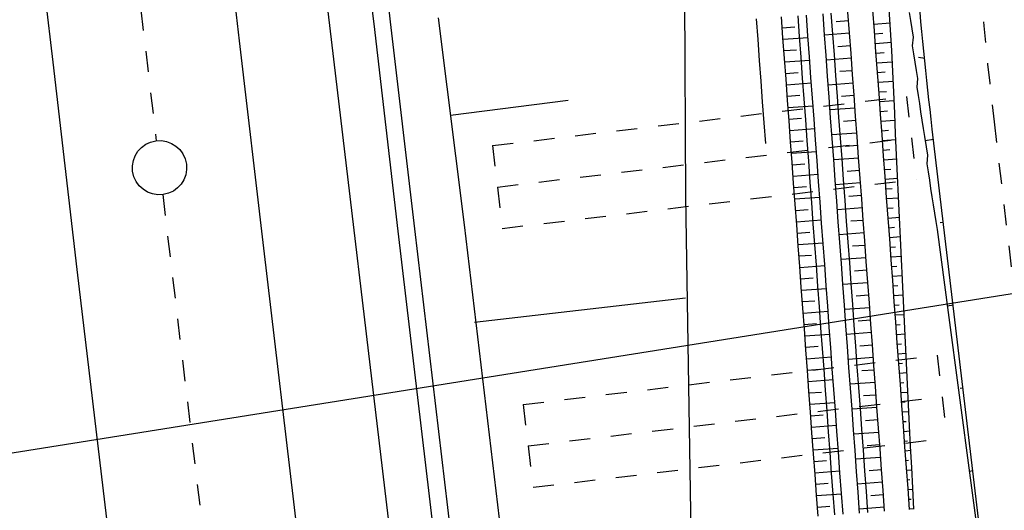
# Model space of a CAD drawing. Extents: x 447827 to 448299, y 438389 to 439851.
# Tile 111 of 116: x 447916 to 447939, y 439792 to 439804. Entities that reach past the tile are written whole.
import ezdxf

# ---------------------------------------------------------------- set-up
doc = ezdxf.new("R2010")
doc.units = 0
doc.header["$LTSCALE"] = 2
doc.header["$MEASUREMENT"] = 0
for name, pattern in [('ACAD_ISO05W100', [0.5, 0.25, -0.25]), ('ACAD_ISO10W100W', [0.5, 0.25, -0.25]), ('AUSGEZOGEN', [0]), ('PUNKTX2', [0.5, 0.25, -0.25])]:
    doc.linetypes.add(name, pattern=pattern)
for name, color, linetype in [('DB-Bahnachse', 7, 'CONTINUOUS'), ('DB-Gleisachse', 7, 'CONTINUOUS'), ('DB-GRABEN', 15, 'AUSGEZOGEN'), ('DB-HZV-Stützscheiben', 15, 'CONTINUOUS'), ('DB-Ingenieurbauwerke', 15, 'CONTINUOUS'), ('DB-Kabelanlagen', 15, 'CONTINUOUS'), ('DB-Regenrückhaltebecken_605', 15, 'CONTINUOUS'), ('DB-Wegboeschungen', 15, 'CONTINUOUS'), ('DB-Wege', 15, 'CONTINUOUS'), ('FBRTOP', 250, 'AUSGEZOGEN'), ('Planeinteilung', 250, 'CONTINUOUS'), ('RAHMEN', 7, 'AUSGEZOGEN')]:
    doc.layers.add(name, color=color, linetype=linetype)

# ---------------------------------------------------------------- blocks, each defined once
blk = doc.blocks.new('1135297')
at = {"layer": 'RAHMEN'}
blk.add_line((25, 292), (25, 5), dxfattribs=at)

msp = doc.modelspace()

# ---------------------------------------------------------------- linework, layer by layer
at = {"layer": 'DB-Bahnachse', "linetype": 'ACAD_ISO10W100W'}
for p, q in [((447916.759, 439818.985), (447918.904, 439800.951)), ((447919.058, 439799.66), (447921.637, 439777.985))]:
    msp.add_line(p, q, dxfattribs=at)
at = {"layer": 'DB-Bahnachse', "linetype": 'Continuous'}
msp.add_ellipse((447918.981, 439800.306), major_axis=(0.46, 0.46), ratio=1, start_param=4.061899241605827, end_param=10.34508454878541, dxfattribs=at)
at = {"layer": 'DB-Gleisachse', "linetype": 'Continuous'}
for p, q in [((447919.567, 439814.266), (447920.895, 439803.346)), ((447915.096, 439813.752), (447916.425, 439802.832)), ((447920.895, 439803.346), (447921.472, 439798.379)), ((447916.425, 439802.832), (447917.001, 439797.865)), ((447921.472, 439798.379), (447923.83, 439778.518)), ((447917.001, 439797.865), (447919.359, 439778.004))]:
    msp.add_line(p, q, dxfattribs=at)
at = {"layer": 'DB-GRABEN', "linetype": 'Continuous'}
for p, q in [((447931.573, 439804.594), (447931.598, 439799.608)), ((447925.664, 439803.898), (447926.29, 439798.938)), ((447925.958, 439801.567), (447928.786, 439801.924)), ((447931.598, 439799.608), (447931.922, 439779.49)), ((447926.29, 439798.938), (447928.648, 439779.077)), ((447926.535, 439796.6), (447931.601, 439797.189))]:
    msp.add_line(p, q, dxfattribs=at)
at = {"layer": 'DB-HZV-Stützscheiben', "linetype": 'PUNKTX2'}
for p, q in [((447926.966, 439800.835), (447936.897, 439802.015)), ((447936.897, 439802.015), (447937.133, 439800.029)), ((447926.966, 439800.835), (447927.202, 439798.849)), ((447927.202, 439798.849), (447937.133, 439800.029)), ((447927.704, 439794.629), (447937.634, 439795.809)), ((447937.634, 439795.809), (447937.87, 439793.823)), ((447927.704, 439794.629), (447927.94, 439792.643)), ((447927.94, 439792.643), (447937.87, 439793.823))]:
    msp.add_line(p, q, dxfattribs=at)
at = {"layer": 'DB-HZV-Stützscheiben', "linetype": 'ACAD_ISO05W100'}
for p, q in [((447927.084, 439799.842), (447937.015, 439801.022)), ((447927.822, 439793.636), (447937.752, 439794.816))]:
    msp.add_line(p, q, dxfattribs=at)
at = {"layer": 'DB-Ingenieurbauwerke', "linetype": 'Continuous'}
msp.add_line((447921.157, 439819.685), (447924.918, 439788.077), dxfattribs=at)
at = {"layer": 'DB-Kabelanlagen', "linetype": 'Continuous'}
for p, q in [((447922.94, 439813.448), (447924.12, 439803.754)), ((447923.352, 439813.376), (447924.517, 439803.804)), ((447924.12, 439803.754), (447924.697, 439798.787)), ((447924.517, 439803.804), (447925.094, 439798.837)), ((447924.697, 439798.787), (447927.054, 439778.926)), ((447925.094, 439798.837), (447927.451, 439778.976))]:
    msp.add_line(p, q, dxfattribs=at)
at = {"layer": 'DB-Regenrückhaltebecken_605', "linetype": 'Continuous'}
for p, q in [((447936.515, 439803.611), (447936.482, 439804.11)), ((447933.337, 439803.378), (447933.3, 439803.877)), ((447933.935, 439803.422), (447933.898, 439803.921)), ((447934.334, 439803.451), (447934.297, 439803.95)), ((447934.533, 439803.466), (447934.497, 439803.965)), ((447934.932, 439803.495), (447934.896, 439803.994)), ((447935.132, 439803.51), (447935.095, 439804.009)), ((447935.531, 439803.539), (447935.494, 439804.038)), ((447936.129, 439803.583), (447936.093, 439804.082)), ((447933.918, 439803.66), (447934.217, 439803.682)), ((447935.51, 439803.827), (447935.21, 439803.805)), ((447936.117, 439803.749), (447936.504, 439803.777)), ((447933.373, 439802.879), (447933.337, 439803.378)), ((447933.972, 439802.923), (447933.935, 439803.422)), ((447933.938, 439803.387), (447934.536, 439803.431)), ((447934.371, 439802.953), (447934.334, 439803.451)), ((447934.57, 439802.967), (447934.533, 439803.466)), ((447934.969, 439802.997), (447934.932, 439803.495)), ((447935.532, 439803.528), (447934.933, 439803.485)), ((447935.168, 439803.011), (447935.132, 439803.51)), ((447935.567, 439803.041), (447935.531, 439803.539)), ((447936.166, 439803.084), (447936.129, 439803.583)), ((447936.134, 439803.516), (447936.327, 439803.53)), ((447936.548, 439803.113), (447936.515, 439803.611)), ((447935.554, 439803.229), (447935.254, 439803.207)), ((447936.151, 439803.284), (447936.536, 439803.312)), ((447933.958, 439803.113), (447934.257, 439803.135)), ((447934.008, 439802.425), (447933.972, 439802.923)), ((447934.407, 439802.454), (447934.371, 439802.953)), ((447934.607, 439802.469), (447934.57, 439802.967)), ((447935.006, 439802.498), (447934.969, 439802.997)), ((447935.576, 439802.93), (447934.977, 439802.886)), ((447935.205, 439802.513), (447935.168, 439803.011)), ((447935.604, 439802.542), (447935.567, 439803.041)), ((447936.202, 439802.586), (447936.166, 439803.084)), ((447936.168, 439803.051), (447936.359, 439803.065)), ((447936.574, 439802.613), (447936.548, 439803.113)), ((447933.41, 439802.381), (447933.373, 439802.879)), ((447933.978, 439802.84), (447934.576, 439802.884)), ((447936.185, 439802.819), (447936.563, 439802.847)), ((447933.998, 439802.566), (447934.297, 439802.588)), ((447934.444, 439801.955), (447934.407, 439802.454)), ((447934.643, 439801.97), (447934.607, 439802.469)), ((447935.042, 439801.999), (447935.006, 439802.498)), ((447935.242, 439802.014), (447935.205, 439802.513)), ((447935.597, 439802.631), (447935.298, 439802.609)), ((447935.641, 439802.043), (447935.604, 439802.542)), ((447936.202, 439802.586), (447936.388, 439802.6)), ((447936.239, 439802.087), (447936.202, 439802.586)), ((447936.594, 439802.113), (447936.574, 439802.613)), ((447933.447, 439801.882), (447933.41, 439802.381)), ((447934.045, 439801.926), (447934.008, 439802.425)), ((447934.018, 439802.293), (447934.616, 439802.337)), ((447935.619, 439802.332), (447935.021, 439802.288)), ((447936.219, 439802.354), (447936.583, 439802.381)), ((447934.038, 439802.019), (447934.337, 439802.041)), ((447934.68, 439801.471), (447934.643, 439801.97)), ((447935.079, 439801.501), (447935.042, 439801.999)), ((447935.278, 439801.515), (447935.242, 439802.014)), ((447935.641, 439802.033), (447935.342, 439802.011)), ((447935.677, 439801.545), (447935.641, 439802.043)), ((447936.236, 439802.121), (447936.415, 439802.135)), ((447936.276, 439801.588), (447936.239, 439802.087)), ((447936.615, 439801.613), (447936.594, 439802.113)), ((447933.483, 439801.383), (447933.447, 439801.882)), ((447934.081, 439801.427), (447934.045, 439801.926)), ((447934.058, 439801.746), (447934.657, 439801.789)), ((447934.48, 439801.457), (447934.444, 439801.955)), ((447935.663, 439801.734), (447935.065, 439801.69)), ((447936.254, 439801.889), (447936.603, 439801.915)), ((447934.078, 439801.472), (447934.377, 439801.494)), ((447935.115, 439801.002), (447935.079, 439801.501)), ((447935.315, 439801.017), (447935.278, 439801.515)), ((447935.714, 439801.046), (447935.677, 439801.545)), ((447936.271, 439801.656), (447936.441, 439801.669)), ((447936.312, 439801.09), (447936.276, 439801.588)), ((447936.636, 439801.114), (447936.615, 439801.613)), ((447933.52, 439800.885), (447933.483, 439801.383)), ((447934.118, 439800.929), (447934.081, 439801.427)), ((447934.517, 439800.958), (447934.48, 439801.457)), ((447934.716, 439800.973), (447934.68, 439801.471)), ((447935.685, 439801.435), (447935.386, 439801.413)), ((447936.288, 439801.424), (447936.622, 439801.449)), ((447934.098, 439801.198), (447934.697, 439801.242)), ((447935.707, 439801.136), (447935.109, 439801.092)), ((447935.351, 439800.518), (447935.315, 439801.017)), ((447935.75, 439800.547), (447935.714, 439801.046)), ((447936.305, 439801.192), (447936.468, 439801.204)), ((447936.349, 439800.591), (447936.312, 439801.09)), ((447936.66, 439800.614), (447936.636, 439801.114)), ((447934.118, 439800.925), (447934.418, 439800.947)), ((447934.155, 439800.43), (447934.118, 439800.929)), ((447934.554, 439800.459), (447934.517, 439800.958)), ((447934.753, 439800.474), (447934.716, 439800.973)), ((447935.152, 439800.503), (447935.115, 439801.002)), ((447935.729, 439800.837), (447935.43, 439800.815)), ((447936.322, 439800.959), (447936.642, 439800.983)), ((447934.138, 439800.651), (447934.737, 439800.695)), ((447935.787, 439800.049), (447935.75, 439800.547)), ((447936.339, 439800.727), (447936.496, 439800.738)), ((447936.385, 439800.092), (447936.349, 439800.591)), ((447936.683, 439800.114), (447936.66, 439800.614)), ((447934.191, 439799.931), (447934.155, 439800.43)), ((447934.159, 439800.378), (447934.458, 439800.4)), ((447934.59, 439799.961), (447934.554, 439800.459)), ((447934.79, 439799.975), (447934.753, 439800.474)), ((447935.189, 439800.005), (447935.152, 439800.503)), ((447935.751, 439800.538), (447935.153, 439800.494)), ((447935.388, 439800.019), (447935.351, 439800.518)), ((447936.356, 439800.494), (447936.664, 439800.517)), ((447934.179, 439800.104), (447934.777, 439800.148)), ((447935.773, 439800.239), (447935.474, 439800.217)), ((447936.373, 439800.262), (447936.524, 439800.273)), ((447936.422, 439799.594), (447936.385, 439800.092)), ((447936.707, 439799.615), (447936.683, 439800.114)), ((447934.228, 439799.433), (447934.191, 439799.931)), ((447934.199, 439799.831), (447934.498, 439799.853)), ((447934.627, 439799.462), (447934.59, 439799.961)), ((447934.826, 439799.477), (447934.79, 439799.975)), ((447935.225, 439799.506), (447935.189, 439800.005)), ((447935.795, 439799.94), (447935.197, 439799.896)), ((447935.425, 439799.521), (447935.388, 439800.019)), ((447935.824, 439799.55), (447935.787, 439800.049)), ((447936.39, 439800.029), (447936.686, 439800.051)), ((447934.219, 439799.557), (447934.817, 439799.601)), ((447935.817, 439799.641), (447935.518, 439799.619)), ((447936.407, 439799.797), (447936.552, 439799.807)), ((447936.731, 439799.115), (447936.707, 439799.615)), ((447934.265, 439798.934), (447934.228, 439799.433)), ((447934.663, 439798.963), (447934.627, 439799.462)), ((447934.863, 439798.978), (447934.826, 439799.477)), ((447935.262, 439799.007), (447935.225, 439799.506)), ((447935.461, 439799.022), (447935.425, 439799.521)), ((447935.86, 439799.051), (447935.824, 439799.55)), ((447936.459, 439799.095), (447936.422, 439799.594)), ((447936.424, 439799.564), (447936.708, 439799.585)), ((447934.239, 439799.283), (447934.538, 439799.305)), ((447935.839, 439799.342), (447935.24, 439799.298)), ((447936.441, 439799.332), (447936.58, 439799.342)), ((447934.259, 439799.01), (447934.857, 439799.054)), ((447934.301, 439798.435), (447934.265, 439798.934)), ((447934.7, 439798.465), (447934.663, 439798.963)), ((447934.9, 439798.479), (447934.863, 439798.978)), ((447935.298, 439798.509), (447935.262, 439799.007)), ((447935.498, 439798.523), (447935.461, 439799.022)), ((447935.861, 439799.042), (447935.562, 439799.021)), ((447935.897, 439798.553), (447935.86, 439799.051)), ((447936.458, 439799.099), (447936.73, 439799.119)), ((447936.495, 439798.597), (447936.459, 439799.095)), ((447936.754, 439798.616), (447936.731, 439799.115)), ((447934.279, 439798.736), (447934.578, 439798.758)), ((447935.883, 439798.743), (447935.284, 439798.7)), ((447936.475, 439798.867), (447936.608, 439798.877)), ((447936.492, 439798.634), (447936.752, 439798.654)), ((447934.299, 439798.463), (447934.898, 439798.507)), ((447934.338, 439797.937), (447934.301, 439798.435)), ((447934.737, 439797.966), (447934.7, 439798.465)), ((447934.936, 439797.981), (447934.9, 439798.479)), ((447935.335, 439798.01), (447935.298, 439798.509)), ((447935.535, 439798.025), (447935.498, 439798.523)), ((447935.905, 439798.444), (447935.606, 439798.423)), ((447935.933, 439798.054), (447935.897, 439798.553)), ((447936.532, 439798.098), (447936.495, 439798.597)), ((447936.778, 439798.116), (447936.754, 439798.616)), ((447934.319, 439798.189), (447934.618, 439798.211)), ((447936.509, 439798.402), (447936.636, 439798.411)), ((447936.527, 439798.17), (447936.775, 439798.188)), ((447934.339, 439797.916), (447934.938, 439797.96)), ((447934.773, 439797.467), (447934.737, 439797.966)), ((447934.973, 439797.482), (447934.936, 439797.981)), ((447935.927, 439798.145), (447935.328, 439798.102)), ((447935.372, 439797.511), (447935.335, 439798.01)), ((447935.571, 439797.526), (447935.535, 439798.025)), ((447935.97, 439797.555), (447935.933, 439798.054)), ((447936.568, 439797.599), (447936.532, 439798.098)), ((447936.544, 439797.937), (447936.665, 439797.946)), ((447936.802, 439797.616), (447936.778, 439798.116)), ((447934.374, 439797.438), (447934.338, 439797.937)), ((447935.949, 439797.846), (447935.649, 439797.825)), ((447936.561, 439797.705), (447936.797, 439797.722)), ((447934.359, 439797.642), (447934.659, 439797.664)), ((447935.009, 439796.983), (447934.973, 439797.482)), ((447935.971, 439797.547), (447935.372, 439797.504)), ((447935.408, 439797.013), (447935.372, 439797.511)), ((447935.608, 439797.027), (447935.571, 439797.526)), ((447936.007, 439797.057), (447935.97, 439797.555)), ((447936.605, 439797.101), (447936.568, 439797.599)), ((447936.578, 439797.472), (447936.693, 439797.481)), ((447936.825, 439797.117), (447936.802, 439797.616)), ((447934.411, 439796.939), (447934.374, 439797.438)), ((447934.379, 439797.368), (447934.978, 439797.412)), ((447934.81, 439796.969), (447934.773, 439797.467)), ((447935.993, 439797.248), (447935.693, 439797.227)), ((447936.595, 439797.24), (447936.819, 439797.256)), ((447934.4, 439797.095), (447934.699, 439797.117)), ((447935.445, 439796.514), (447935.408, 439797.013)), ((447935.644, 439796.529), (447935.608, 439797.027)), ((447936.043, 439796.558), (447936.007, 439797.057)), ((447936.642, 439796.602), (447936.605, 439797.101)), ((447936.612, 439797.007), (447936.721, 439797.015)), ((447936.849, 439796.617), (447936.825, 439797.117)), ((447934.448, 439796.441), (447934.411, 439796.939)), ((447934.42, 439796.821), (447935.018, 439796.865)), ((447934.846, 439796.47), (447934.81, 439796.969)), ((447935.046, 439796.485), (447935.009, 439796.983)), ((447936.015, 439796.949), (447935.416, 439796.906)), ((447936.629, 439796.775), (447936.841, 439796.79)), ((447934.44, 439796.548), (447934.739, 439796.57)), ((447935.681, 439796.03), (447935.644, 439796.529)), ((447936.036, 439796.65), (447935.737, 439796.629)), ((447936.08, 439796.059), (447936.043, 439796.558)), ((447936.678, 439796.103), (447936.642, 439796.602)), ((447936.646, 439796.542), (447936.749, 439796.55)), ((447936.873, 439796.118), (447936.849, 439796.617)), ((447934.484, 439795.942), (447934.448, 439796.441)), ((447934.46, 439796.274), (447935.058, 439796.318)), ((447934.883, 439795.971), (447934.846, 439796.47)), ((447935.083, 439795.986), (447935.046, 439796.485)), ((447935.481, 439796.015), (447935.445, 439796.514)), ((447936.058, 439796.351), (447935.46, 439796.308)), ((447936.663, 439796.31), (447936.863, 439796.325)), ((447936.116, 439795.561), (447936.08, 439796.059)), ((447936.715, 439795.605), (447936.678, 439796.103)), ((447936.68, 439796.077), (447936.777, 439796.085)), ((447936.898, 439795.618), (447936.873, 439796.118)), ((447934.48, 439796.001), (447934.779, 439796.023)), ((447934.521, 439795.444), (447934.484, 439795.942)), ((447934.92, 439795.473), (447934.883, 439795.971)), ((447935.119, 439795.487), (447935.083, 439795.986)), ((447935.518, 439795.517), (447935.481, 439796.015)), ((447935.718, 439795.531), (447935.681, 439796.03)), ((447936.08, 439796.052), (447935.781, 439796.03)), ((447936.697, 439795.845), (447936.886, 439795.859)), ((447934.5, 439795.727), (447935.098, 439795.771)), ((447936.102, 439795.753), (447935.504, 439795.71)), ((447936.714, 439795.613), (447936.806, 439795.619)), ((447936.751, 439795.106), (447936.715, 439795.605)), ((447936.923, 439795.118), (447936.898, 439795.618)), ((447934.52, 439795.453), (447934.819, 439795.475)), ((447934.557, 439794.945), (447934.521, 439795.444)), ((447934.956, 439794.974), (447934.92, 439795.473)), ((447935.156, 439794.989), (447935.119, 439795.487)), ((447935.555, 439795.018), (447935.518, 439795.517)), ((447935.754, 439795.033), (447935.718, 439795.531)), ((447936.124, 439795.454), (447935.825, 439795.432)), ((447936.153, 439795.062), (447936.116, 439795.561)), ((447936.731, 439795.38), (447936.909, 439795.393)), ((447934.54, 439795.18), (447935.138, 439795.224)), ((447936.146, 439795.155), (447935.548, 439795.112)), ((447936.748, 439795.148), (447936.835, 439795.154)), ((447936.947, 439794.619), (447936.923, 439795.118)), ((447934.594, 439794.446), (447934.557, 439794.945)), ((447934.56, 439794.906), (447934.859, 439794.928)), ((447934.993, 439794.475), (447934.956, 439794.974)), ((447935.192, 439794.49), (447935.156, 439794.989)), ((447935.591, 439794.519), (447935.555, 439795.018)), ((447935.791, 439794.534), (447935.754, 439795.033)), ((447936.19, 439794.563), (447936.153, 439795.062)), ((447936.788, 439794.607), (447936.751, 439795.106)), ((447936.765, 439794.915), (447936.932, 439794.927)), ((447934.58, 439794.633), (447935.179, 439794.677)), ((447936.168, 439794.856), (447935.869, 439794.834)), ((447936.783, 439794.683), (447936.863, 439794.689)), ((447934.631, 439793.948), (447934.594, 439794.446)), ((447935.029, 439793.977), (447934.993, 439794.475)), ((447935.229, 439793.991), (447935.192, 439794.49)), ((447935.628, 439794.021), (447935.591, 439794.519)), ((447936.19, 439794.557), (447935.592, 439794.514)), ((447935.827, 439794.035), (447935.791, 439794.534)), ((447936.226, 439794.065), (447936.19, 439794.563)), ((447936.825, 439794.109), (447936.788, 439794.607)), ((447936.8, 439794.45), (447936.955, 439794.462)), ((447936.972, 439794.119), (447936.947, 439794.619)), ((447934.6, 439794.359), (447934.9, 439794.381)), ((447936.212, 439794.258), (447935.913, 439794.236)), ((447936.817, 439794.218), (447936.892, 439794.223)), ((447934.62, 439794.086), (447935.219, 439794.13)), ((447934.667, 439793.449), (447934.631, 439793.948)), ((447935.066, 439793.478), (447935.029, 439793.977)), ((447935.266, 439793.493), (447935.229, 439793.991)), ((447935.664, 439793.522), (447935.628, 439794.021)), ((447936.234, 439793.959), (447935.636, 439793.916)), ((447935.864, 439793.537), (447935.827, 439794.035)), ((447936.263, 439793.566), (447936.226, 439794.065)), ((447936.861, 439793.61), (447936.825, 439794.109)), ((447936.834, 439793.985), (447936.978, 439793.996)), ((447936.997, 439793.62), (447936.972, 439794.119)), ((447934.641, 439793.812), (447934.94, 439793.834)), ((447936.851, 439793.753), (447936.92, 439793.758)), ((447934.661, 439793.539), (447935.259, 439793.582)), ((447935.103, 439792.98), (447935.066, 439793.478)), ((447935.302, 439792.994), (447935.266, 439793.493)), ((447935.701, 439793.023), (447935.664, 439793.522)), ((447935.901, 439793.038), (447935.864, 439793.537)), ((447936.256, 439793.66), (447935.957, 439793.638)), ((447936.299, 439793.067), (447936.263, 439793.566)), ((447936.898, 439793.111), (447936.861, 439793.61)), ((447936.868, 439793.52), (447937.001, 439793.53)), ((447937.022, 439793.12), (447936.997, 439793.62)), ((447934.704, 439792.95), (447934.667, 439793.449)), ((447934.681, 439793.265), (447934.98, 439793.287)), ((447936.278, 439793.361), (447935.68, 439793.317)), ((447936.885, 439793.288), (447936.949, 439793.293)), ((447934.701, 439792.991), (447935.299, 439793.035)), ((447935.339, 439792.495), (447935.302, 439792.994)), ((447935.738, 439792.525), (447935.701, 439793.023)), ((447935.937, 439792.539), (447935.901, 439793.038)), ((447936.3, 439793.062), (447936.001, 439793.04)), ((447936.336, 439792.569), (447936.299, 439793.067)), ((447936.934, 439792.613), (447936.898, 439793.111)), ((447936.902, 439793.055), (447937.024, 439793.064)), ((447937.046, 439792.621), (447937.022, 439793.12)), ((447934.74, 439792.452), (447934.704, 439792.95)), ((447935.139, 439792.481), (447935.103, 439792.98)), ((447936.322, 439792.763), (447935.723, 439792.719)), ((447936.919, 439792.823), (447936.977, 439792.827)), ((447934.721, 439792.718), (447935.02, 439792.74)), ((447935.774, 439792.026), (447935.738, 439792.525)), ((447935.974, 439792.041), (447935.937, 439792.539)), ((447936.373, 439792.07), (447936.336, 439792.569)), ((447936.971, 439792.114), (447936.934, 439792.613)), ((447936.936, 439792.591), (447937.047, 439792.599)), ((447937.071, 439792.121), (447937.046, 439792.621)), ((447934.777, 439791.953), (447934.74, 439792.452)), ((447934.741, 439792.444), (447935.339, 439792.488)), ((447935.176, 439791.982), (447935.139, 439792.481)), ((447935.375, 439791.997), (447935.339, 439792.495)), ((447936.344, 439792.464), (447936.045, 439792.442)), ((447936.953, 439792.358), (447937.006, 439792.362)), ((447934.761, 439792.171), (447935.06, 439792.193)), ((447936.366, 439792.166), (447935.767, 439792.12)), ((447936.97, 439792.126), (447937.07, 439792.133))]:
    msp.add_line(p, q, dxfattribs=at)
at = {"layer": 'DB-Wegboeschungen', "linetype": 'Continuous'}
for p, q in [((447936.96, 439804.029), (447936.992, 439803.832)), ((447936.992, 439803.832), (447937.023, 439803.634)), ((447937.023, 439803.634), (447937.054, 439803.436)), ((447937.054, 439803.436), (447937.036, 439803.231)), ((447937.036, 439803.231), (447937.067, 439803.034)), ((447937.067, 439803.034), (447937.099, 439802.836)), ((447937.338, 439802.925), (447937.182, 439802.95)), ((447937.099, 439802.836), (447937.13, 439802.638)), ((447937.13, 439802.638), (447937.161, 439802.441)), ((447937.161, 439802.441), (447937.143, 439802.236)), ((447937.143, 439802.236), (447937.175, 439802.038)), ((447937.175, 439802.038), (447937.206, 439801.841)), ((447937.206, 439801.841), (447937.237, 439801.643)), ((447937.237, 439801.643), (447937.268, 439801.445)), ((447937.268, 439801.445), (447937.3, 439801.248)), ((447937.3, 439801.248), (447937.331, 439801.05)), ((447937.331, 439801.05), (447937.37, 439800.803)), ((447937.544, 439800.983), (447937.347, 439800.952)), ((447937.37, 439800.803), (447937.402, 439800.606)), ((447937.402, 439800.606), (447937.383, 439800.401)), ((447937.383, 439800.401), (447937.415, 439800.203)), ((447937.415, 439800.203), (447937.446, 439800.005)), ((447937.446, 439800.005), (447937.477, 439799.808)), ((447937.477, 439799.808), (447937.509, 439799.61)), ((447937.509, 439799.61), (447937.54, 439799.413)), ((447937.54, 439799.413), (447937.571, 439799.215)), ((447937.571, 439799.215), (447937.603, 439799.018)), ((447937.603, 439799.018), (447937.634, 439798.82)), ((447937.758, 439798.992), (447937.709, 439798.984)), ((447937.634, 439798.82), (447937.897, 439796.837)), ((447938.022, 439797.009), (447937.874, 439796.985)), ((447937.897, 439796.837), (447938.161, 439794.854)), ((447938.236, 439795.018), (447938.187, 439795.01)), ((447938.161, 439794.854), (447938.425, 439792.871)), ((447938.5, 439793.035), (447938.401, 439793.019)), ((447938.425, 439792.871), (447938.688, 439790.888))]:
    msp.add_line(p, q, dxfattribs=at)
at = {"layer": 'DB-Wege', "linetype": 'ACAD_ISO05W100'}
msp.add_line((447938.998, 439801.408), (447950.637, 439703.198), dxfattribs=at)
at = {"layer": 'DB-Wege', "linetype": 'Continuous'}
msp.add_line((447937.509, 439801.232), (447949.147, 439703.028), dxfattribs=at)
for centre, major_axis, start_param, end_param in [((445920.406, 439507.957), (1984.304, 269.336), -0.065782, 0.019618), ((445920.406, 439507.957), (1983.313, 269.209), -0.065786, 0.019612), ((448038.303, 439813.177), (100.579, 13.643), 3.050629, 3.12473)]:
    msp.add_ellipse(centre, major_axis=major_axis, ratio=1, start_param=start_param, end_param=end_param, dxfattribs=at)
at = {"layer": 'DB-Wege', "linetype": 'ACAD_ISO05W100'}
msp.add_ellipse((448038.303, 439813.177), major_axis=(99.091, 13.452), ratio=1, start_param=3.050527, end_param=3.124628, dxfattribs=at)
at = {"layer": 'FBRTOP'}
for points in [[(448034.372, 439384.926, -0.000001), (448050.087, 439286.169, -0.000002), (448057.944, 439236.79), (448081.515, 439088.654, 0.000001), (448091.337, 439026.931, -0.000001), (448101.158, 438965.207, -0.000001), (448105.087, 438940.518, 0.000002), (448109.015, 438915.828, 0.000007), (448110.98, 438903.483, -0.000017)], [(448068.197, 439390.308, -0.000001), (448083.912, 439291.551, -0.000002), (448091.769, 439242.172), (448115.34, 439094.036, 0.000001), (448125.161, 439032.313, -0.000001), (448134.983, 438970.589, -0.000001), (448138.911, 438945.9, 0.000002), (448142.84, 438921.21, 0.000007), (448144.804, 438908.866, -0.000017)]]:
    msp.add_lwpolyline(points, format="xyb", dxfattribs=at)

# ---------------------------------------------------------------- block references
at = {"layer": 'Planeinteilung', "linetype": 'Continuous', "rotation": 279.041149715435}
msp.add_blockref('1135297', (447827.116, 439804.721), dxfattribs=at)

doc.saveas('drawing.dxf')
